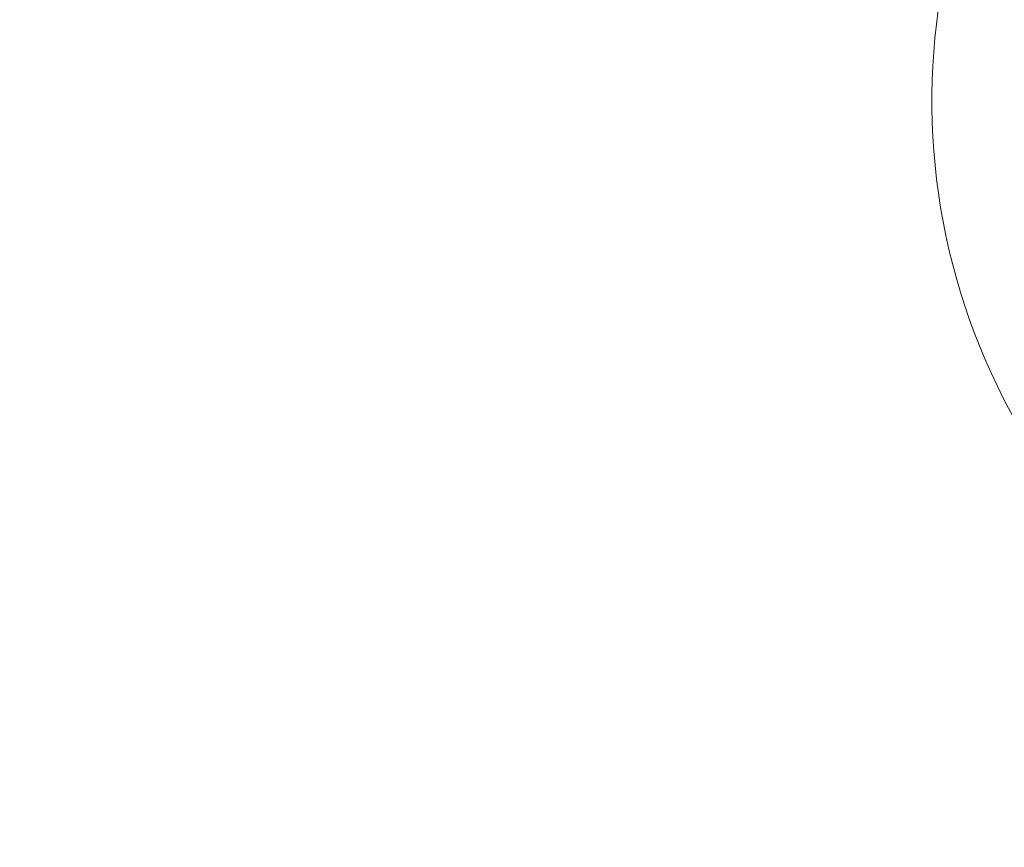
# Model space of a CAD drawing. Header units: millimetres. Extents: x 103872 to 294171, y 5570 to 32737.
# Tile 106 of 117: x 135313 to 135968, y 17266 to 17818. Entities that reach past the tile are written whole.
import ezdxf
from ezdxf.lldxf.tags import DXFTag

# ---------------------------------------------------------------- set-up
doc = ezdxf.new("R2010")
doc.units = ezdxf.units.MM
doc.header["$LTSCALE"] = 2.5
doc.linetypes.add('( Hidden )', pattern=[0.375, 0.25, -0.125])
doc.linetypes.add('HIDDENX2', pattern=[19.05, 12.7, -6.35])
for name, color, linetype, lineweight in [('Dimension', 40, 'Continuous', 0), ('HATCH MEDIUM', 251, 'Continuous', 5), ('K Equipment UC', 251, 'Continuous', 5)]:
    doc.layers.add(name, color=color, linetype=linetype, lineweight=lineweight)
tags = doc.linetypes.add('DOT2', pattern=[3.175, 0, -3.175]).pattern_tags.tags
tags[6:7] = [DXFTag(74, 4), DXFTag(75, 0), DXFTag(340, '0'), DXFTag(46, 1.0), DXFTag(50, 0.0), DXFTag(44, 0.0), DXFTag(45, 0.0)]
tags[4:5] = [DXFTag(74, 4), DXFTag(75, 0), DXFTag(340, '0'), DXFTag(46, 1.0), DXFTag(50, 0.0), DXFTag(44, 0.0), DXFTag(45, 0.0)]

# ---------------------------------------------------------------- blocks, each defined once
blk = doc.blocks.new('bc3')
at = {"linetype": 'DOT2', "ltscale": 0.05}
blk.add_arc((0.94, -530.62), 438.12, 182.69051, 262.65621, dxfattribs=at)
blk = doc.blocks.new('ARCH')
at = {"layer": 'HATCH MEDIUM', "color": 8, "linetype": '( Hidden )'}
blk.add_lwpolyline([(116475.73, 23099.96, 0.012104), (116626.43, 22552.88), (116848.53, 21889.05, 0.171223), (121824.65, 15883.01), (122435.61, 15541.36, 0.03154), (123786.39, 14943.04)], format="xyb", dxfattribs=at)
at = {"layer": 'K Equipment UC', "color": 8, "linetype": 'HIDDENX2', "ltscale": 10, "rotation": 306.9939748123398}
blk.add_blockref('bc3', (117944.31, 18084.05), dxfattribs=at)

msp = doc.modelspace()

# ---------------------------------------------------------------- block references
at = {"layer": 'Dimension'}
msp.add_blockref('ARCH', (18837.33, 0), dxfattribs=at)

doc.saveas('drawing.dxf')
